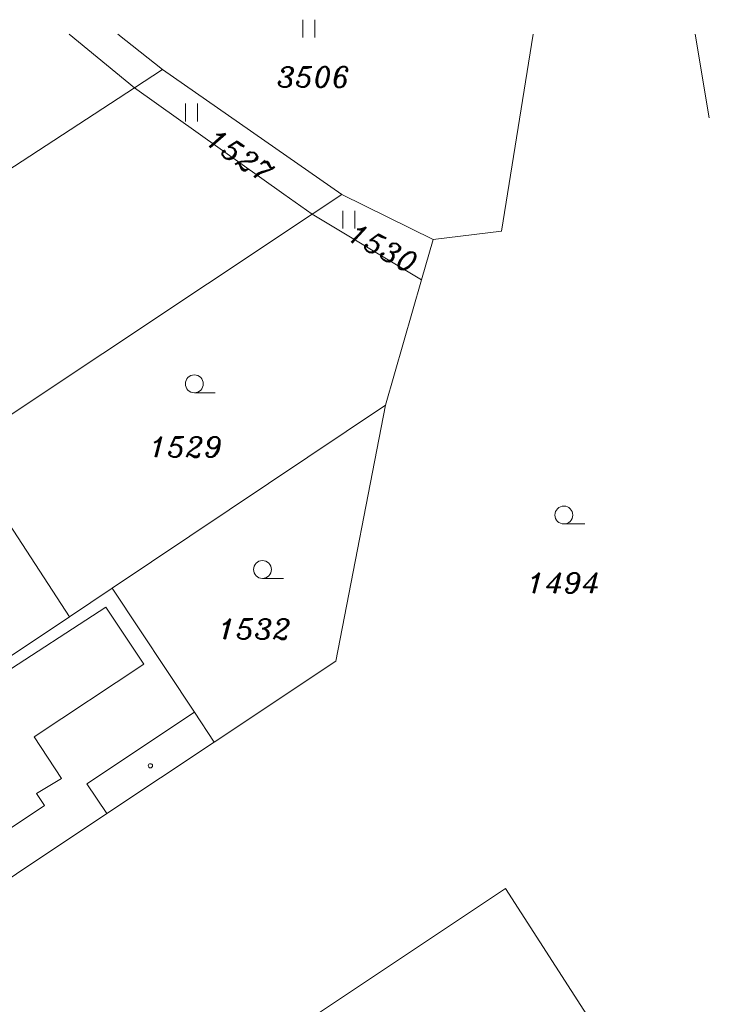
# Model space of a CAD drawing. Extents: x -573351 to -573103, y -1118956 to -1118741.
# Tile 8 of 8: x -573162 to -573104, y -1118823 to -1118741. Entities that reach past the tile are written whole.
import ezdxf
from ezdxf.enums import TextEntityAlignment as Align

# ---------------------------------------------------------------- set-up
doc = ezdxf.new("R2010")
doc.units = 0
doc.header["$MEASUREMENT"] = 0
for name, color, linetype, lineweight in [('dkm-Hranice parcel', 7, 'CONTINUOUS', 0), ('dkm-Parcelní čísla', 7, 'CONTINUOUS', 0), ('dkm-Vnitřní kresba', 7, 'CONTINUOUS', 0), ('dkm-Značky budov', 7, 'CONTINUOUS', 0), ('dkm-Značky kultur', 7, 'CONTINUOUS', 0)]:
    doc.layers.add(name, color=color, linetype=linetype, lineweight=lineweight)
doc.styles.add('Style-ITALICS', font='ITALICS.shx')

# ---------------------------------------------------------------- blocks, each defined once
blk = doc.blocks.new('3.06')
at = {"layer": 'dkm-Značky kultur', "color": 7, "linetype": 'Continuous', "lineweight": 13}
for p, q in [((-0.511, 0), (-0.511, 1.5)), ((0.49, 0), (0.49, 1.5))]:
    blk.add_line(p, q, dxfattribs=at)
blk = doc.blocks.new('3.04')
at = {"layer": 'dkm-Značky kultur', "color": 7, "linetype": 'Continuous', "lineweight": 13}
blk.add_line((0.007, 0), (1.757, 0), dxfattribs=at)
blk.add_circle((0.007, 0.75), 0.75, dxfattribs=at)
blk = doc.blocks.new('4.02')
at = {"layer": 'dkm-Značky budov', "color": 7, "linetype": 'Continuous', "lineweight": 13}
blk.add_circle((-0.007, 0.001), 0.175, dxfattribs=at)

msp = doc.modelspace()

# ---------------------------------------------------------------- linework, layer by layer
at = {"layer": 'dkm-Hranice parcel', "color": 3, "linetype": 'Continuous', "lineweight": 13}
for p, q in [((-573151.99, -1118746.66), (-573157.459, -1118742.155)), ((-573149.65, -1118745.12), (-573153.368, -1118742.155)), ((-573151.99, -1118746.66), (-573149.65, -1118745.12)), ((-573134.63, -1118755.58), (-573149.65, -1118745.12)), ((-573178.98, -1118764.29), (-573151.99, -1118746.66)), ((-573137.12, -1118757.24), (-573134.63, -1118755.58)), ((-573127, -1118759.36), (-573134.63, -1118755.58)), ((-573166.71, -1118776.91), (-573137.12, -1118757.24)), ((-573127.96, -1118762.72), (-573137.12, -1118757.24)), ((-573127, -1118759.36), (-573127.96, -1118762.72)), ((-573127.96, -1118762.72), (-573130.98, -1118773.21)), ((-573153.86, -1118788.53), (-573130.98, -1118773.21)), ((-573157.43, -1118790.92), (-573153.86, -1118788.53)), ((-573177.96, -1118804.66), (-573157.43, -1118790.92))]:
    msp.add_line(p, q, dxfattribs=at)
at = {"layer": 'dkm-Hranice parcel', "color": 3, "linetype": 'Continuous', "lineweight": 13, "flags": 128}
for points in [[(-573118.614, -1118742.155), (-573121.26, -1118758.66), (-573127, -1118759.36)], [(-573103.885, -1118749.151), (-573105.075, -1118742.155)], [(-573137.12, -1118757.24), (-573139.49, -1118755.56), (-573151.99, -1118746.66)], [(-573130.98, -1118773.21), (-573135.14, -1118794.64), (-573145.31, -1118801.42)], [(-573157.43, -1118790.92), (-573162.8, -1118782.64), (-573166.14, -1118777.55), (-573166.71, -1118776.91)], [(-573145.31, -1118801.42), (-573146.97, -1118798.92), (-573153.86, -1118788.53)], [(-573145.31, -1118801.42), (-573154.3, -1118807.4), (-573169.45, -1118817.49)], [(-573107.07, -1118835.21), (-573120.93, -1118813.68), (-573141.6, -1118827.44), (-573148.62, -1118832.27), (-573156.18, -1118837.48)]]:
    msp.add_lwpolyline(points, dxfattribs=at)
at = {"layer": 'dkm-Vnitřní kresba', "color": 2, "linetype": 'Continuous', "lineweight": 0}
for p, q in [((-573163.59, -1118796.11), (-573154.37, -1118790.13)), ((-573154.37, -1118790.13), (-573151.21, -1118794.9)), ((-573151.21, -1118794.9), (-573160.37, -1118800.99)), ((-573146.97, -1118798.92), (-573155.96, -1118804.9)), ((-573160.37, -1118800.99), (-573158.08, -1118804.46)), ((-573158.08, -1118804.46), (-573160.18, -1118805.71)), ((-573155.96, -1118804.9), (-573154.3, -1118807.4)), ((-573160.18, -1118805.71), (-573159.51, -1118806.71)), ((-573159.51, -1118806.71), (-573169.37, -1118813.35))]:
    msp.add_line(p, q, dxfattribs=at)

# ---------------------------------------------------------------- block references
at = {"layer": 'dkm-Značky budov', "color": 7, "linetype": 'Continuous', "lineweight": 13}
msp.add_blockref('4.02', (-573150.64, -1118803.4), dxfattribs=at)
at = {"layer": 'dkm-Značky kultur', "color": 7, "linetype": 'Continuous', "lineweight": 13}
for name, p in [('3.06', (-573137.39, -1118742.45)), ('3.06', (-573147.19, -1118749.47)), ('3.06', (-573134.04, -1118758.44)), ('3.04', (-573146.98, -1118772.18)), ('3.04', (-573116.06, -1118783.16)), ('3.04', (-573141.28, -1118787.72))]:
    msp.add_blockref(name, p, dxfattribs=at)

# ---------------------------------------------------------------- texts
at = {"layer": 'dkm-Parcelní čísla', "color": 2, "linetype": 'Continuous', "lineweight": 0, "style": 'Style-ITALICS'}
for s, p in [('3506', (-573136.993, -1118746.59)), ('1529', (-573147.701, -1118777.57)), ('1494', (-573116.082, -1118788.94)), ('1532', (-573141.944, -1118792.81))]:
    msp.add_text(s, height=1.7, dxfattribs=at).set_placement(p, align=Align.CENTER)
for s, rotation, p in [('1527', 326, (-573143.623, -1118753.041)), ('1530', 332, (-573131.603, -1118760.806))]:
    msp.add_text(s, height=1.7, rotation=rotation, dxfattribs=at).set_placement(p, align=Align.CENTER)

doc.saveas('drawing.dxf')
